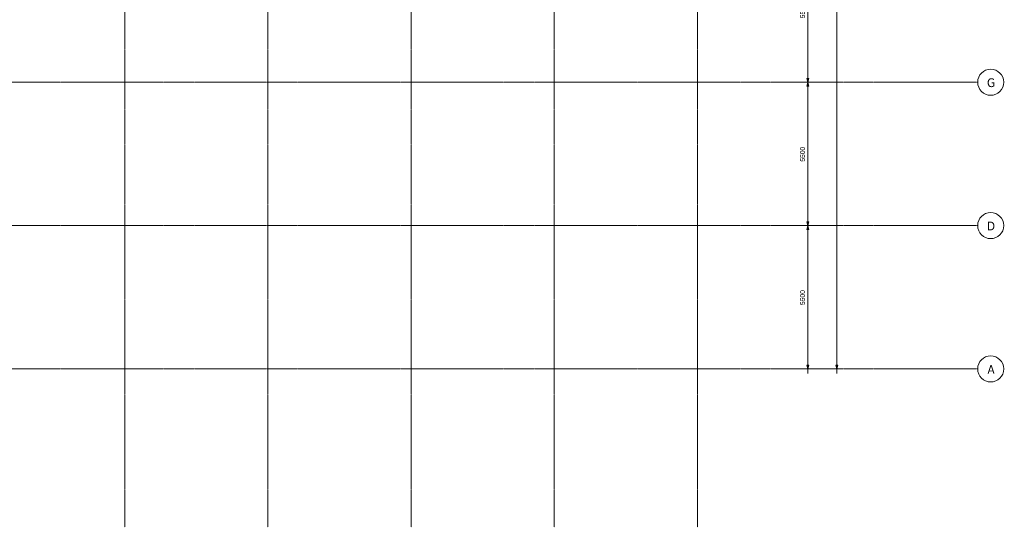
# Model space of a CAD drawing. Header units: millimetres. Extents: x 3625 to 90524, y -20577 to 42628.
# Tile 115 of 256: x 52706 to 90524, y -3247 to 16227. Entities that reach past the tile are written whole.
import ezdxf

# ---------------------------------------------------------------- set-up
doc = ezdxf.new("R2010")
doc.units = ezdxf.units.MM
doc.linetypes.add('stramien', pattern=[22.225, 12.7, -3.175, 3.175, -3.175])
for name, color, linetype, lineweight in [('A-ANNO-DIMS', 1, 'Continuous', 18), ('A-ANNO-DIMS-100', 1, 'Continuous', 18), ('S-GRID', 1, 'Continuous', 18)]:
    doc.layers.add(name, color=color, linetype=linetype, lineweight=lineweight)
doc.styles.add('Frutiger_1', font='txt', dxfattribs={"height": 223.886139})
doc.styles.add('Frutiger_3', font='txt', dxfattribs={"height": 186.571782})
doc.styles.add('Tahoma', font='TAHOMA.TTF', dxfattribs={"height": 333.256173})
doc.dimstyles.new('00_KU_2_5mm_-_pijl', dxfattribs={"dimscale": 304.8, "dimtxt": 250, "dimasz": 0.492126, "dimexe": 0.590551, "dimexo": 0.0625, "dimgap": 0.164042, "dimtad": 1, "dimdec": 0, "dimzin": 0, "dimdsep": 46, "dimtxsty": 'Frutiger_3', "dimsah": 1, "dimcen": 0.09, "dimdle": 0.590551, "dimazin": 0, "dimtfac": 1, "dimtdec": 0, "dimtix": 1, "dimtmove": 0, "dimatfit": 3, "dimfxl": 0.590551, "dimfxlon": 1, "dimtvp": 1, "dimtolj": 1, "dimtzin": 0, "dimarcsym": 2})
doc.dimstyles.new('00_KU_3_0mm_-_pijl', dxfattribs={"dimscale": 304.8, "dimtxt": 300, "dimasz": 0.492126, "dimexe": 0.590551, "dimexo": 0.0625, "dimgap": 0.164042, "dimtad": 1, "dimdec": 0, "dimzin": 0, "dimdsep": 46, "dimtxsty": 'Frutiger_1', "dimsah": 1, "dimcen": 0.09, "dimdle": 0.590551, "dimazin": 0, "dimtfac": 1, "dimtdec": 0, "dimtix": 1, "dimtmove": 2, "dimatfit": 3, "dimfxl": 0.590551, "dimfxlon": 1, "dimtvp": 1, "dimtolj": 1, "dimtzin": 0, "dimarcsym": 2})

# ---------------------------------------------------------------- blocks, each defined once
blk = doc.blocks.new('Grid - 5 mm-3639987-Plotview plafond vierde Verdieping - 1 op 100')
at = {"layer": 'S-GRID'}
blk.add_circle((0, 0), 5, dxfattribs=at)
for start, end in [(360, 180), (180, 360)]:
    blk.add_arc((0, 0), 5, start, end, dxfattribs=at)
blk = doc.blocks.new('DIMBLOCK11-Plotview plafond vierde Verdieping - 1 op 100')
at = {"layer": 'A-ANNO-DIMS-100', "transparency": 16777216}
for points in [[(84094, 35828), (84053, 35678), (84134, 35678)], [(84094, 2828), (84134, 2978), (84053, 2978)]]:
    blk.add_hatch(color=256, dxfattribs=at).paths.add_polyline_path(points, flags=0)
for p, q in [((84094, 36008), (84094, 2648)), ((84274, 35828), (83914, 35828)), ((84094, 35828), (84053, 35678)), ((84053, 35678), (84134, 35678)), ((84134, 35678), (84094, 35828)), ((84094, 35828), (84274, 35828)), ((84274, 2828), (83914, 2828)), ((84134, 2978), (84053, 2978)), ((84053, 2978), (84094, 2828)), ((84094, 2828), (84134, 2978)), ((84094, 2828), (84274, 2828))]:
    blk.add_line(p, q, dxfattribs=at)
at = {"layer": 'A-ANNO-DIMS-100', "color": 0, "transparency": 16777216, "insert": (83845, 20249), "char_height": 223.9, "width": 1070.89, "attachment_point": 1, "rotation": 90, "line_spacing_factor": 1.017696, "style": 'Frutiger_1'}
blk.add_mtext('33000', dxfattribs=at)
blk = doc.blocks.new('DIMBLOCK15-Plotview plafond vierde Verdieping - 1 op 100')
at = {"layer": 'A-ANNO-DIMS-100', "transparency": 16777216}
for points in [[(82982, 19328), (83022, 19478), (82942, 19478)], [(82982, 19328), (82942, 19178), (83022, 19178)], [(82982, 13828), (83022, 13978), (82942, 13978)], [(82982, 13828), (82942, 13678), (83022, 13678)]]:
    blk.add_hatch(color=256, dxfattribs=at).paths.add_polyline_path(points, flags=0)
for p, q in [((83162, 19328), (82802, 19328)), ((83022, 19478), (82942, 19478)), ((82942, 19478), (82982, 19328)), ((82982, 19328), (82942, 19178)), ((82982, 19328), (83022, 19478)), ((82982, 19328), (82982, 13828)), ((83022, 19178), (82982, 19328)), ((82982, 19328), (83162, 19328)), ((82942, 19178), (83022, 19178)), ((83162, 13828), (82802, 13828)), ((83022, 13978), (82942, 13978)), ((82942, 13978), (82982, 13828)), ((82982, 13828), (82942, 13678)), ((82942, 13678), (83022, 13678)), ((82982, 13828), (83022, 13978)), ((83022, 13678), (82982, 13828)), ((82982, 13828), (83162, 13828))]:
    blk.add_line(p, q, dxfattribs=at)
at = {"layer": 'A-ANNO-DIMS-100', "color": 0, "transparency": 16777216, "insert": (82679, 16281), "char_height": 186.6, "width": 713.92, "attachment_point": 1, "rotation": 90, "line_spacing_factor": 1.017696, "style": 'Frutiger_3'}
blk.add_mtext('5500', dxfattribs=at)
blk = doc.blocks.new('DIMBLOCK16-Plotview plafond vierde Verdieping - 1 op 100')
at = {"layer": 'A-ANNO-DIMS-100', "transparency": 16777216}
for points in [[(82982, 13828), (83022, 13978), (82942, 13978)], [(82982, 13828), (82942, 13678), (83022, 13678)], [(82982, 8328), (83022, 8478), (82942, 8478)], [(82982, 8328), (82942, 8178), (83022, 8178)]]:
    blk.add_hatch(color=256, dxfattribs=at).paths.add_polyline_path(points, flags=0)
for p, q in [((83162, 13828), (82802, 13828)), ((83022, 13978), (82942, 13978)), ((82942, 13978), (82982, 13828)), ((82982, 13828), (82942, 13678)), ((82942, 13678), (83022, 13678)), ((82982, 13828), (83022, 13978)), ((82982, 13828), (82982, 8328)), ((83022, 13678), (82982, 13828)), ((82982, 13828), (83162, 13828)), ((83162, 8328), (82802, 8328)), ((83022, 8478), (82942, 8478)), ((82942, 8478), (82982, 8328)), ((82982, 8328), (82942, 8178)), ((82982, 8328), (83022, 8478)), ((83022, 8178), (82982, 8328)), ((82982, 8328), (83162, 8328)), ((82942, 8178), (83022, 8178))]:
    blk.add_line(p, q, dxfattribs=at)
at = {"layer": 'A-ANNO-DIMS-100', "color": 0, "transparency": 16777216, "insert": (82679, 10781), "char_height": 186.6, "width": 713.92, "attachment_point": 1, "rotation": 90, "line_spacing_factor": 1.017696, "style": 'Frutiger_3'}
blk.add_mtext('5500', dxfattribs=at)
blk = doc.blocks.new('DIMBLOCK17-Plotview plafond vierde Verdieping - 1 op 100')
at = {"layer": 'A-ANNO-DIMS-100', "transparency": 16777216}
for points in [[(82982, 8328), (83022, 8478), (82942, 8478)], [(82982, 8328), (82942, 8178), (83022, 8178)], [(82982, 2828), (83022, 2978), (82942, 2978)]]:
    blk.add_hatch(color=256, dxfattribs=at).paths.add_polyline_path(points, flags=0)
for p, q in [((83162, 8328), (82802, 8328)), ((83022, 8478), (82942, 8478)), ((82942, 8478), (82982, 8328)), ((82982, 8328), (82942, 8178)), ((82982, 8328), (83022, 8478)), ((82982, 8328), (82982, 2648)), ((83022, 8178), (82982, 8328)), ((82982, 8328), (83162, 8328)), ((82942, 8178), (83022, 8178)), ((83162, 2828), (82802, 2828)), ((83022, 2978), (82942, 2978)), ((82942, 2978), (82982, 2828)), ((82982, 2828), (83022, 2978)), ((82982, 2828), (83162, 2828))]:
    blk.add_line(p, q, dxfattribs=at)
at = {"layer": 'A-ANNO-DIMS-100', "color": 0, "transparency": 16777216, "insert": (82679, 5281), "char_height": 186.6, "width": 713.92, "attachment_point": 1, "rotation": 90, "line_spacing_factor": 1.017696, "style": 'Frutiger_3'}
blk.add_mtext('5500', dxfattribs=at)

msp = doc.modelspace()

# ---------------------------------------------------------------- linework, layer by layer
at = {"layer": 'S-GRID', "linetype": 'stramien'}
for p, q in [((56739.1, 41627.6), (56739.1, -3246.7)), ((62239.1, 41627.6), (62239.1, -3246.7)), ((67739.1, 41627.6), (67739.1, -3246.7)), ((73239.1, 41627.6), (73239.1, -3246.7)), ((78739.1, 41627.6), (78739.1, -3246.7)), ((23498.5, 13828.2), (89501.6, 13828.2)), ((23498.5, 8328.2), (89501.6, 8328.2)), ((23498.5, 2828.2), (89501.6, 2828.2))]:
    msp.add_line(p, q, dxfattribs=at)

# ---------------------------------------------------------------- block references
at = {"layer": 'S-GRID', "xscale": 99.99999999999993, "yscale": 99.99999999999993, "zscale": 99.99999999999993, "rotation": 269.9999999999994}
for p in [(90001.6, 13828.2), (90001.6, 8328.2), (90001.6, 2828.2)]:
    msp.add_blockref('Grid - 5 mm-3639987-Plotview plafond vierde Verdieping - 1 op 100', p, dxfattribs=at)

# ---------------------------------------------------------------- dimensions: what is measured, and where the dimension line sits
at = {"layer": 'A-ANNO-DIMS'}
dim = msp.add_linear_dim(base=(84093.6, 2828.2), p1=(84273.6, 35828.2), p2=(84273.6, 2828.2), angle=90, dimstyle='00_KU_3_0mm_-_pijl', override={"dimpost": '<>', "dimfxl": 33000}, dxfattribs=at)
dim.commit()
dim.dimension.update_dxf_attribs({"geometry": 'DIMBLOCK11-Plotview plafond vierde Verdieping - 1 op 100', "text_midpoint": (83993.8, 20784.9), "dimtype": 160, "text_rotation": 90})
for base, p1, p2, picture, middle in [((82982.3, 13828.2), (83162.3, 19328.2), (83162.3, 13828.2), 'DIMBLOCK15-Plotview plafond vierde Verdieping - 1 op 100', (82835.8, 16578.2)), ((82982.3, 8328.2), (83162.3, 13828.2), (83162.3, 8328.2), 'DIMBLOCK16-Plotview plafond vierde Verdieping - 1 op 100', (82835.8, 11078.2)), ((82982.3, 2828.2), (83162.3, 8328.2), (83162.3, 2828.2), 'DIMBLOCK17-Plotview plafond vierde Verdieping - 1 op 100', (82835.8, 5578.2))]:
    dim = msp.add_linear_dim(base=base, p1=p1, p2=p2, angle=90, dimstyle='00_KU_2_5mm_-_pijl', override={"dimpost": '<>', "dimfxl": 5500}, dxfattribs=at)
    dim.commit()
    dim.dimension.update_dxf_attribs({"geometry": picture, "text_midpoint": middle})

# ---------------------------------------------------------------- next in the draw order: texts
at = {"layer": 'S-GRID', "char_height": 333.3, "attachment_point": 2, "line_spacing_factor": 1.000232, "style": 'Tahoma', "bg_fill": 3, "box_fill_scale": 1.25, "bg_fill_color": 0, "bg_fill_transparency": 0}
for s, insert, width in [('G', (90014.6, 13978.2), 365.382), ('D', (90014.6, 8478.2), 373.782), ('A', (90014.6, 2978.2), 331.784)]:
    msp.add_mtext(s, dxfattribs=dict(at, insert=insert, width=width))

doc.saveas('drawing.dxf')
